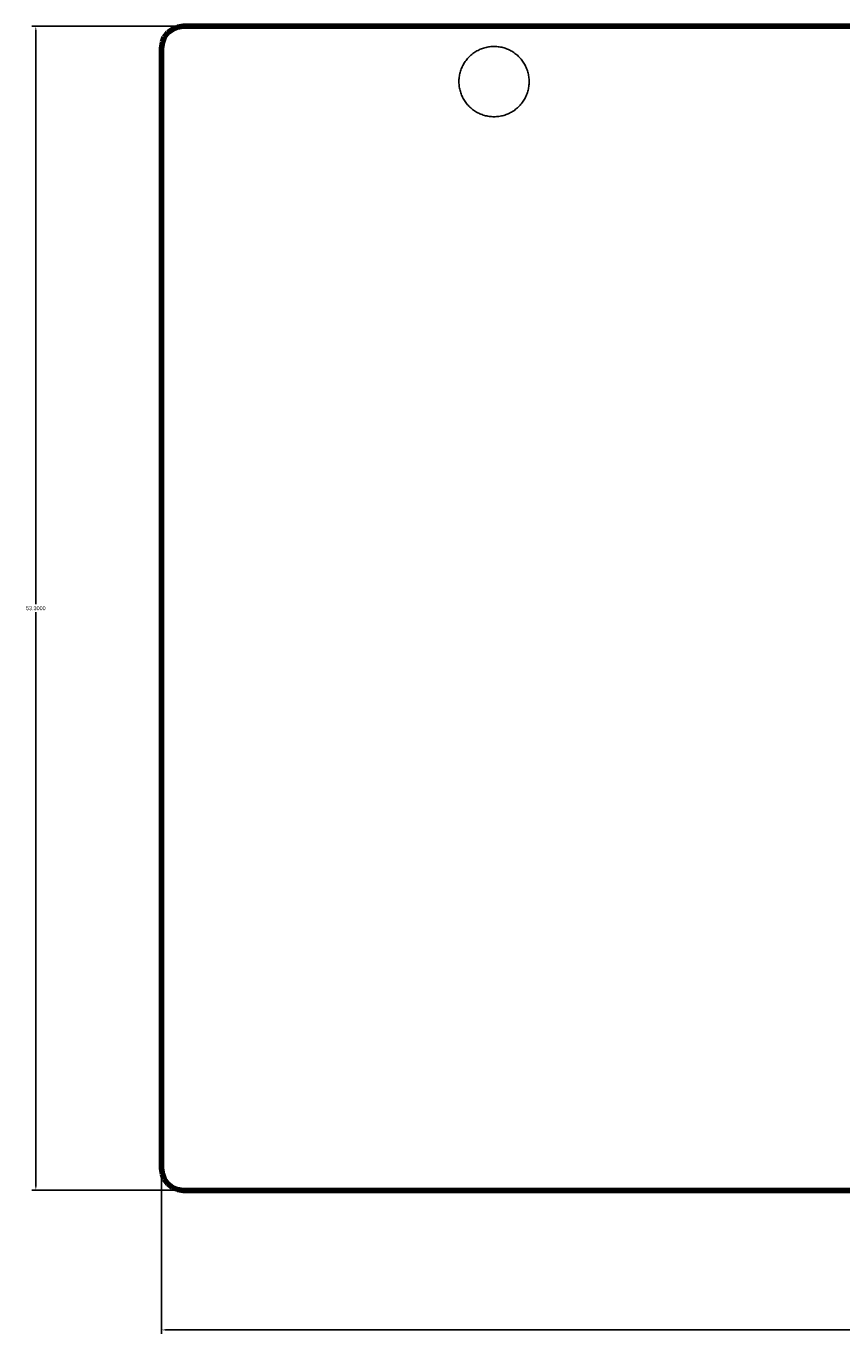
# Model space of a CAD drawing. Header units: millimetres. Extents: x -6 to 110, y 152 to 212.
# Tile 1 of 4: x -6 to 31, y 152 to 212. Entities that reach past the tile are written whole.
import ezdxf

# ---------------------------------------------------------------- set-up
doc = ezdxf.new("R2010")
doc.units = ezdxf.units.MM
doc.header["$MEASUREMENT"] = 0
doc.layers.get('Defpoints').update_dxf_attribs({"linetype": 'CONTINUOUS'})
doc.layers.add('Incisione', color=5, linetype='CONTINUOUS', true_color=0x1710ff)
doc.layers.add('Taglio', color=22, linetype='CONTINUOUS', true_color=0xc0240f)
doc.dimstyles.get("Standard").update_dxf_attribs({"dimtxt": 0.18, "dimasz": 0.18, "dimexe": 0.18, "dimexo": 0.0625, "dimgap": 0.09, "dimtad": 0, "dimtih": 1, "dimtoh": 1, "dimdec": 4, "dimzin": 0, "dimdsep": 46, "dimtxsty": 'Standard', "dimcen": 0.09, "dimadec": 0, "dimazin": 0, "dimtfac": 1, "dimtdec": 4, "dimtofl": 0, "dimtmove": 0, "dimatfit": 3, "dimfxl": 1, "dimtolj": 1, "dimtzin": 0, "dimarcsym": 0})

# ---------------------------------------------------------------- blocks, each defined once
blk = doc.blocks.new('*D2')
at = {"layer": 'Defpoints', "color": 0}
for p in [(0.994, 211.989), (-5.756, 158.689), (0.994, 158.689)]:
    blk.add_point(p, dxfattribs=at)
at = {"layer": 'Incisione', "color": 0, "lineweight": -2}
for p, q in [((0.932, 211.989), (-5.936, 211.989)), ((-5.756, 211.809), (-5.756, 185.519)), ((-5.756, 158.869), (-5.756, 185.159)), ((0.932, 158.689), (-5.936, 158.689))]:
    blk.add_line(p, q, dxfattribs=at)
at = {"layer": 'Incisione', "color": 0}
for points in [[(-5.726, 211.809), (-5.786, 211.809), (-5.756, 211.989)], [(-5.786, 158.869), (-5.726, 158.869), (-5.756, 158.689)]]:
    blk.add_solid(points, dxfattribs=at)
at = {"layer": 'Incisione', "color": 0, "insert": (-5.756, 185.339), "char_height": 0.18, "attachment_point": 5}
blk.add_mtext('\\A1;53.3000', dxfattribs=at)
blk = doc.blocks.new('*D3')
at = {"layer": 'Defpoints', "color": 0}
for p in [(0, 163.767), (68.535, 163.767), (0, 152.298)]:
    blk.add_point(p, dxfattribs=at)
at = {"layer": 'Incisione', "color": 0, "lineweight": -2}
for p, q in [((0, 163.704), (0, 152.118)), ((68.535, 163.704), (68.535, 152.118)), ((0.18, 152.298), (33.65, 152.298)), ((68.355, 152.298), (34.884, 152.298))]:
    blk.add_line(p, q, dxfattribs=at)
at = {"layer": 'Incisione', "color": 0}
for points in [[(0.18, 152.328), (0.18, 152.268), (0, 152.298)], [(68.355, 152.268), (68.355, 152.328), (68.535, 152.298)]]:
    blk.add_solid(points, dxfattribs=at)
at = {"layer": 'Incisione', "color": 0, "insert": (34.267, 152.298), "char_height": 0.18, "attachment_point": 5}
blk.add_mtext('\\A1;68.5346', dxfattribs=at)

msp = doc.modelspace()

# ---------------------------------------------------------------- linework, layer by layer
at = {"layer": 'Incisione', "lineweight": 211}
for points in [[(0.50782, 211.8405), (0.74057, 211.9463)], [(0.74057, 211.9463), (0.99448, 211.98862)], [(0.99448, 211.98862), (64.47205, 211.98862)], [(0.04232, 211.24804), (0.12696, 211.4808)], [(0.12696, 211.4808), (0.29623, 211.69239)], [(0.29623, 211.69239), (0.50782, 211.8405)], [(0, 210.97298), (0.04232, 211.24804)], [(0, 159.6831), (0, 210.97298)], [(0.04232, 159.42919), (0, 159.6831)], [(0.12696, 159.19644), (0.04232, 159.42919)], [(0.29623, 158.98484), (0.12696, 159.19644)], [(0.50782, 158.81557), (0.29623, 158.98484)], [(0.74057, 158.73093), (0.50782, 158.81557)], [(0.99448, 158.68862), (0.74057, 158.73093)], [(65.00103, 158.68862), (0.99448, 158.68862)]]:
    msp.add_lwpolyline(points, dxfattribs=at)
at = {"layer": 'Taglio'}
msp.add_lwpolyline([(15.23462, 207.84141), (15.29074, 207.84239), (15.34679, 207.84533), (15.40271, 207.85022), (15.45842, 207.85706), (15.51386, 207.86585), (15.56896, 207.87656), (15.62365, 207.88918), (15.67787, 207.90371), (15.73155, 207.92012), (15.78462, 207.9384), (15.83702, 207.95851), (15.88869, 207.98044), (15.93956, 208.00416), (15.98957, 208.02965), (16.03867, 208.05686), (16.08678, 208.08577), (16.13385, 208.11634), (16.17983, 208.14853), (16.22466, 208.18231), (16.26828, 208.21764), (16.31064, 208.25446), (16.3517, 208.29274), (16.39139, 208.33243), (16.42967, 208.37349), (16.46649, 208.41585), (16.50182, 208.45947), (16.5356, 208.5043), (16.56779, 208.55028), (16.59836, 208.59735), (16.62727, 208.64546), (16.65448, 208.69456), (16.67997, 208.74457), (16.70369, 208.79544), (16.72562, 208.84711), (16.74574, 208.89951), (16.76401, 208.95258), (16.78042, 209.00626), (16.79495, 209.06048), (16.80757, 209.11517), (16.81828, 209.17027), (16.82707, 209.22571), (16.83391, 209.28142), (16.8388, 209.33734), (16.84174, 209.39339), (16.84272, 209.44951), (16.84175, 209.50522), (16.83886, 209.56087), (16.83403, 209.61637), (16.82729, 209.67168), (16.81864, 209.72672), (16.80809, 209.78143), (16.79564, 209.83574), (16.78133, 209.88959), (16.76515, 209.94291), (16.74714, 209.99564), (16.72731, 210.04771), (16.7057, 210.09906), (16.68231, 210.14963), (16.65719, 210.19936), (16.63036, 210.2482), (16.60185, 210.29607), (16.5717, 210.34293), (16.53995, 210.38871), (16.50663, 210.43337), (16.47178, 210.47684), (16.43545, 210.51908), (16.39768, 210.56004), (16.35851, 210.59967), (16.31799, 210.63791), (16.27617, 210.67473), (16.2331, 210.71008), (16.18883, 210.74391), (16.14341, 210.77619), (16.09691, 210.80688), (16.04937, 210.83594), (16.00085, 210.86333), (15.95141, 210.88902), (15.90111, 210.91299), (15.85001, 210.9352), (15.79817, 210.95563), (15.74566, 210.97425), (15.69253, 210.99104), (15.63885, 211.00598), (15.58469, 211.01905), (15.5301, 211.03023), (15.47517, 211.03952), (15.41994, 211.0469), (15.36449, 211.05236), (15.30888, 211.0559), (15.25319, 211.0575), (15.19747, 211.05718), (15.1418, 211.05493), (15.08624, 211.05075), (15.03086, 211.04465), (14.97572, 211.03663), (14.92089, 211.02671), (14.86644, 211.0149), (14.81243, 211.0012), (14.75893, 210.98565), (14.706, 210.96825), (14.6537, 210.94902), (14.60211, 210.928), (14.55127, 210.9052), (14.50125, 210.88065), (14.45211, 210.85438), (14.40391, 210.82643), (14.35671, 210.79683), (14.31056, 210.76561), (14.26552, 210.7328), (14.22165, 210.69846), (14.17899, 210.66262), (14.13759, 210.62532), (14.09752, 210.58661), (14.05881, 210.54654), (14.02151, 210.50514), (13.98567, 210.46248), (13.95133, 210.41861), (13.91852, 210.37357), (13.8873, 210.32742), (13.8577, 210.28022), (13.82975, 210.23202), (13.80348, 210.18288), (13.77893, 210.13286), (13.75613, 210.08202), (13.73511, 210.03043), (13.71589, 209.97813), (13.69848, 209.9252), (13.68293, 209.8717), (13.66923, 209.81769), (13.65742, 209.76324), (13.6475, 209.70841), (13.63948, 209.65327), (13.63338, 209.59789), (13.6292, 209.54233), (13.62695, 209.48666), (13.62663, 209.43094), (13.62823, 209.37525), (13.63177, 209.31964), (13.63723, 209.26419), (13.64461, 209.20896), (13.6539, 209.15403), (13.66508, 209.09944), (13.67815, 209.04528), (13.69309, 208.9916), (13.70988, 208.93847), (13.7285, 208.88596), (13.74893, 208.83412), (13.77114, 208.78302), (13.79511, 208.73272), (13.8208, 208.68328), (13.8482, 208.63476), (13.87725, 208.58722), (13.90794, 208.54072), (13.94022, 208.4953), (13.97405, 208.45103), (14.0094, 208.40796), (14.04622, 208.36614), (14.08446, 208.32563), (14.12409, 208.28645), (14.16505, 208.24868), (14.20729, 208.21235), (14.25076, 208.1775), (14.29542, 208.14418), (14.34121, 208.11243), (14.38806, 208.08228), (14.43594, 208.05377), (14.48477, 208.02694), (14.5345, 208.00182), (14.58507, 207.97843), (14.63642, 207.95682), (14.6885, 207.93699), (14.74122, 207.91898), (14.79454, 207.9028), (14.84839, 207.88849), (14.9027, 207.87604), (14.95741, 207.86549), (15.01245, 207.85684), (15.06776, 207.8501), (15.12327, 207.84527), (15.17891, 207.84238), (15.23462, 207.84141)], dxfattribs=at)

# ---------------------------------------------------------------- dimensions: what is measured, and where the dimension line sits
at = {"layer": 'Incisione'}
dim = msp.add_linear_dim(base=(-5.75622, 158.68862), p1=(0.99448, 211.98862), p2=(0.99448, 158.68862), angle=90, dimstyle='Standard', dxfattribs=at)
dim.commit()
dim.dimension.update_dxf_attribs({"geometry": '*D2', "text_midpoint": (-5.75622, 185.33862)})
dim = msp.add_aligned_dim(p1=(68.53462, 163.76682), p2=(0, 163.76682), distance=11.46862, dimstyle='Standard', dxfattribs=at)
dim.commit()
dim.dimension.update_dxf_attribs({"geometry": '*D3', "text_midpoint": (34.26731, 152.29821)})

doc.saveas('drawing.dxf')
